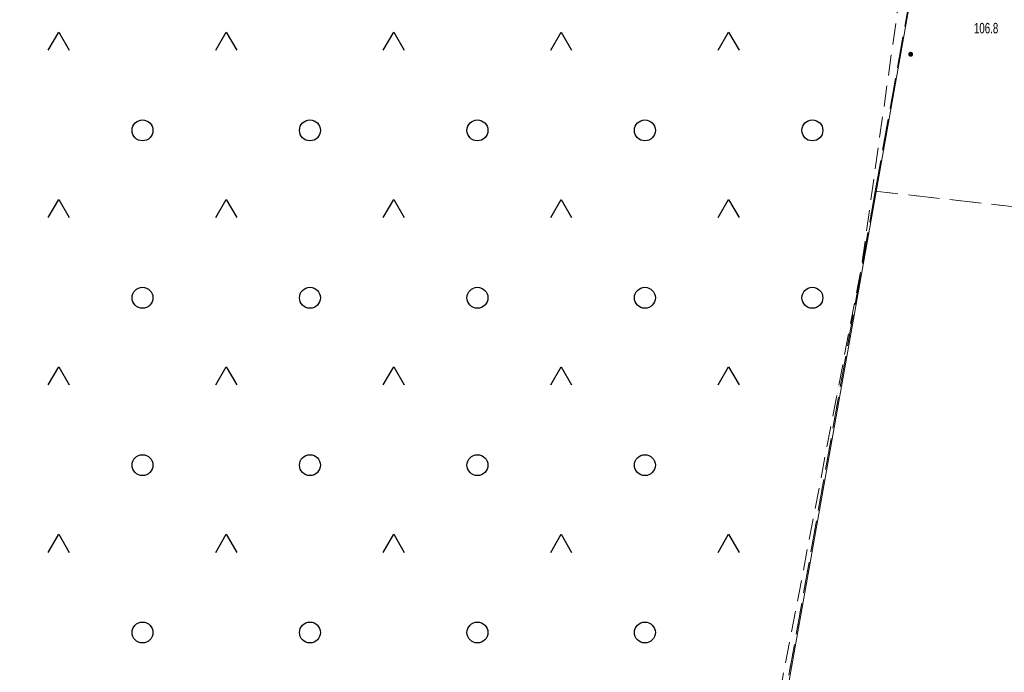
# Model space of a CAD drawing. Header units: inches. Extents: x 6497603 to 6502483, y 5925790 to 5934357.
# Tile 21 of 256: x 6499714 to 6499785, y 5926246 to 5926293. Entities that reach past the tile are written whole.
import ezdxf

# ---------------------------------------------------------------- set-up
doc = ezdxf.new("R2010")
doc.units = ezdxf.units.IN
doc.header["$MEASUREMENT"] = 0
for name, pattern in [('1.5_0.75', [2.25, 1.5, -0.75]), ('219-1000', [0, 0]), ('egkk-1000', [3, 2.25, -0.75]), ('egug-1000', [1.5, 0.75, -0.75])]:
    doc.linetypes.add(name, pattern=pattern)
for name, color, linetype in [('217-kontur klasyfikacyjny', 7, 'Continuous'), ('218-kontur użytku gruntowego', 7, 'Continuous'), ('219-działka ewidencyjna', 7, 'Continuous'), ('pikieta naturalna', 7, 'Continuous'), ('pikieta naturalna-Atr2', 7, 'Continuous'), ('teren zalesiony', 7, 'Continuous')]:
    doc.layers.add(name, color=color, linetype=linetype)
doc.styles.get("Standard").update_dxf_attribs({"font": 'arial.ttf'})

# ---------------------------------------------------------------- blocks, each defined once
blk = doc.blocks.new('PW01')
at = {"linetype": 'Continuous', "lineweight": 13}
h = blk.add_hatch(color=0, dxfattribs=at)
edge = h.paths.add_edge_path()
edge.add_arc((0, 0), 0.18, 0, 360)
blk = doc.blocks.new('OTZK3')
at = {"color": 0, "linetype": 'Continuous'}
for p, q in [((-0.75, -0.433), (0, 0.866)), ((0, 0.866), (0.75, -0.433))]:
    blk.add_line(p, q, dxfattribs=at)
blk = doc.blocks.new('OTZK1')
at = {"color": 0, "linetype": 'Continuous'}
blk.add_circle((0, 0), 0.75, dxfattribs=at)

msp = doc.modelspace()

# ---------------------------------------------------------------- linework, layer by layer
at = {"layer": '217-kontur klasyfikacyjny', "color": 3, "linetype": 'egkk-1000', "lineweight": 18, "flags": 128}
for points in [[(6499775.57, 5926280.37), (6499782.66, 5926319.84)], [(6499775.57, 5926280.37), (6499762.49, 5926207.05)], [(6499815.96, 5926275.86), (6499775.57, 5926280.37)]]:
    msp.add_lwpolyline(points, dxfattribs=at)
at = {"layer": '218-kontur użytku gruntowego', "color": 3, "linetype": 'egug-1000', "lineweight": 18, "flags": 128}
for points in [[(6499775.57, 5926280.37), (6499782.66, 5926319.84)], [(6499775.57, 5926280.37), (6499762.49, 5926207.05)], [(6499815.96, 5926275.86), (6499775.57, 5926280.37)]]:
    msp.add_lwpolyline(points, dxfattribs=at)
at = {"layer": '219-działka ewidencyjna', "color": 3, "linetype": '219-1000', "lineweight": 18, "flags": 128}
msp.add_lwpolyline([(6499756, 5926169.97), (6499782.66, 5926319.84)], dxfattribs=at)
at = {"layer": 'teren zalesiony', "color": 7, "linetype": '1.5_0.75', "lineweight": 18, "flags": 128}
msp.add_lwpolyline([(6499771.49, 5926322.37), (6499780.06, 5926313.82), (6499774.57, 5926274.89), (6499754.81, 5926171.65), (6499453.95, 5926310.54), (6499442.1, 5926317.03), (6499411.98, 5926334.53), (6499420.16, 5926350.56), (6499565.17, 5926330.92), (6499589.85, 5926328.18), (6499611.54, 5926327.49), (6499644.86, 5926326.32), (6499638.1, 5926289.06), (6499643.58, 5926288.42), (6499649.96, 5926326.14), (6499668.86, 5926325.48), (6499710.7, 5926327.16)], close=True, dxfattribs=at)

# ---------------------------------------------------------------- block references
at = {"layer": 'pikieta naturalna', "color": 7, "linetype": 'Continuous', "lineweight": 13}
msp.add_blockref('PW01', (6499778.11, 5926290.19), dxfattribs=at)
at = {"layer": 'teren zalesiony', "color": 7, "linetype": 'Continuous', "lineweight": 18}
for name, p in [('OTZK3', (6499717.066, 5926290.916)), ('OTZK3', (6499729.066, 5926290.916)), ('OTZK3', (6499741.066, 5926290.916)), ('OTZK3', (6499753.066, 5926290.916)), ('OTZK3', (6499765.066, 5926290.916)), ('OTZK1', (6499723.066, 5926284.736)), ('OTZK1', (6499735.066, 5926284.736)), ('OTZK1', (6499747.066, 5926284.736)), ('OTZK1', (6499759.066, 5926284.736)), ('OTZK1', (6499771.066, 5926284.736)), ('OTZK3', (6499717.066, 5926278.916)), ('OTZK3', (6499729.066, 5926278.916)), ('OTZK3', (6499741.066, 5926278.916)), ('OTZK3', (6499753.066, 5926278.916)), ('OTZK3', (6499765.066, 5926278.916)), ('OTZK1', (6499723.066, 5926272.736)), ('OTZK1', (6499735.066, 5926272.736)), ('OTZK1', (6499747.066, 5926272.736)), ('OTZK1', (6499759.066, 5926272.736)), ('OTZK1', (6499771.066, 5926272.736)), ('OTZK3', (6499717.066, 5926266.916)), ('OTZK3', (6499729.066, 5926266.916)), ('OTZK3', (6499741.066, 5926266.916)), ('OTZK3', (6499753.066, 5926266.916)), ('OTZK3', (6499765.066, 5926266.916)), ('OTZK1', (6499723.066, 5926260.736)), ('OTZK1', (6499735.066, 5926260.736)), ('OTZK1', (6499747.066, 5926260.736)), ('OTZK1', (6499759.066, 5926260.736)), ('OTZK3', (6499717.066, 5926254.916)), ('OTZK3', (6499729.066, 5926254.916)), ('OTZK3', (6499741.066, 5926254.916)), ('OTZK3', (6499753.066, 5926254.916)), ('OTZK3', (6499765.066, 5926254.916)), ('OTZK1', (6499723.066, 5926248.736)), ('OTZK1', (6499735.066, 5926248.736)), ('OTZK1', (6499747.066, 5926248.736)), ('OTZK1', (6499759.066, 5926248.736))]:
    msp.add_blockref(name, p, dxfattribs=at)

# ---------------------------------------------------------------- texts
at = {"layer": 'pikieta naturalna-Atr2', "color": 7, "width": 0.667}
msp.add_text('106.8', height=0.75, dxfattribs=at).set_placement((6499782.64, 5926291.69))

doc.saveas('drawing.dxf')
